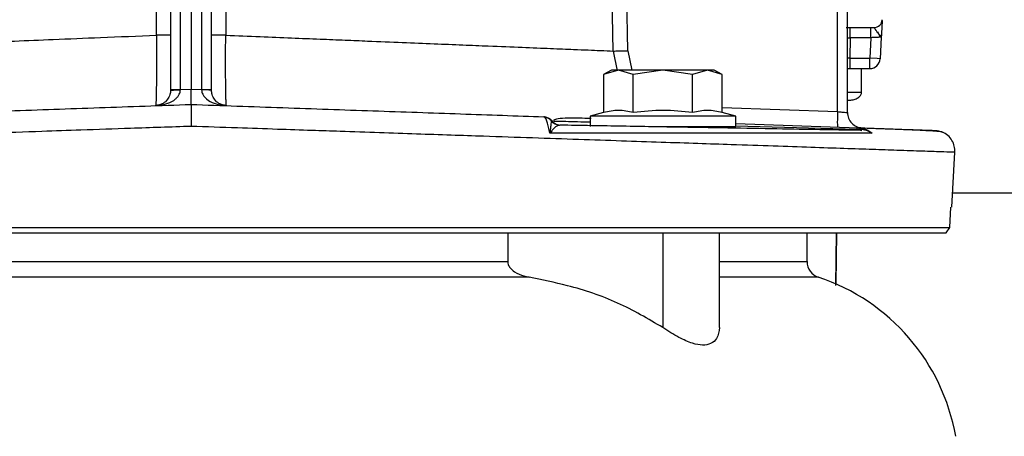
# Model space of a CAD drawing. Header units: inches. Extents: x 144.9 to 238.4, y 214.8 to 247.7.
# Tile 223 of 256: x 177.2709 to 177.5069, y 244.1628 to 244.2627. Entities that reach past the tile are written whole.
import ezdxf

# ---------------------------------------------------------------- set-up
doc = ezdxf.new("R2010")
doc.units = ezdxf.units.IN
doc.header["$LTSCALE"] = 0.25
doc.header["$MEASUREMENT"] = 0
doc.layers.add('ANNOTATIONS', color=1, linetype='Continuous')
doc.layers.add('MOTOR LH', color=7, linetype='Continuous')
doc.styles.add('ARIAL', font='arial.ttf', dxfattribs={"height": 0.09375})
doc.dimstyles.new('STANDARD$0', dxfattribs={"dimtxt": 0.09375, "dimasz": 0.09375, "dimexe": 0.03125, "dimexo": 0.046875, "dimgap": 0.09, "dimtad": 0, "dimtih": 1, "dimtoh": 1, "dimdec": 4, "dimzin": 0, "dimdsep": 46, "dimtxsty": 'ARIAL', "dimcen": 0.09, "dimadec": 0, "dimazin": 0, "dimtfac": 1, "dimtdec": 4, "dimtofl": 0, "dimtmove": 0, "dimatfit": 1, "dimfxl": 1, "dimtolj": 1, "dimtzin": 0, "dimarcsym": 0})

# ---------------------------------------------------------------- blocks, each defined once
blk = doc.blocks.new('*D36')
at = {"layer": 'ANNOTATIONS', "color": 0, "lineweight": -2, "transparency": 16777216}
for p, q in [((176.84546, 244.72107), (176.84546, 245.68737)), ((177.98609, 243.53767), (177.98609, 245.68737)), ((176.93921, 245.65612), (177.13066, 245.65612)), ((177.89234, 245.65612), (177.70088, 245.65612))]:
    blk.add_line(p, q, dxfattribs=at)
at = {"layer": 'ANNOTATIONS', "color": 0, "transparency": 16777216}
for points in [[(176.93921, 245.67174), (176.93921, 245.64049), (176.84546, 245.65612)], [(177.89234, 245.67174), (177.89234, 245.64049), (177.98609, 245.65612)]]:
    blk.add_solid(points, dxfattribs=at)
at = {"layer": 'defpoints', "color": 0, "transparency": 16777216}
for p in [(176.84546, 245.65612), (176.84546, 244.67419), (177.98609, 243.4908)]:
    blk.add_point(p, dxfattribs=at)
at = {"layer": 'ANNOTATIONS', "color": 0, "transparency": 16777216, "insert": (177.41577, 245.65612), "char_height": 0.09375, "attachment_point": 5, "style": 'ARIAL'}
blk.add_mtext('\\A1;18 5/8"', dxfattribs=at)
blk = doc.blocks.new('*D38')
at = {"layer": 'ANNOTATIONS', "color": 0, "lineweight": -2, "transparency": 16777216}
for p, q in [((176.55713, 244.78508), (176.55713, 246.05373)), ((177.98609, 243.53767), (177.98609, 246.05373)), ((176.65088, 246.02248), (177.06726, 246.02248)), ((177.89234, 246.02248), (177.47595, 246.02248))]:
    blk.add_line(p, q, dxfattribs=at)
at = {"layer": 'ANNOTATIONS', "color": 0, "transparency": 16777216}
for points in [[(176.65088, 246.0381), (176.65088, 246.00685), (176.55713, 246.02248)], [(177.89234, 246.0381), (177.89234, 246.00685), (177.98609, 246.02248)]]:
    blk.add_solid(points, dxfattribs=at)
at = {"layer": 'defpoints', "color": 0, "transparency": 16777216}
for p in [(177.98609, 246.02248), (176.55713, 244.73821), (177.98609, 243.4908)]:
    blk.add_point(p, dxfattribs=at)
at = {"layer": 'ANNOTATIONS', "color": 0, "transparency": 16777216, "insert": (177.27161, 246.02248), "char_height": 0.09375, "attachment_point": 5, "style": 'ARIAL'}
blk.add_mtext('\\A1;24""', dxfattribs=at)

msp = doc.modelspace()

# ---------------------------------------------------------------- linework, layer by layer
at = {"layer": 'MOTOR LH'}
for p, q in [((177.4131, 244.25516), (177.41159, 244.34075)), ((177.41664, 244.25522), (177.41514, 244.34081)), ((177.4669, 244.24063), (177.4669, 244.30287)), ((177.46927, 244.24042), (177.46927, 244.30287)), ((177.30704, 244.29734), (177.30704, 244.24575)), ((177.30942, 244.24595), (177.30942, 244.29734)), ((177.31197, 244.29737), (177.31197, 244.24604)), ((177.31451, 244.29734), (177.31451, 244.24595)), ((177.31689, 244.24575), (177.31689, 244.29734)), ((177.30366, 244.25895), (177.30366, 244.27477)), ((177.32028, 244.27066), (177.32028, 244.25895)), ((177.46996, 244.25835), (177.46996, 244.26081)), ((177.47574, 244.2607), (177.47564, 244.26081)), ((177.4772, 244.25844), (177.47652, 244.25973)), ((177.46927, 244.25836), (177.46996, 244.25835)), ((177.46996, 244.25835), (177.46987, 244.25342)), ((177.47491, 244.25835), (177.46996, 244.25835)), ((177.47491, 244.25835), (177.47466, 244.25342)), ((177.47738, 244.25847), (177.47711, 244.2533)), ((177.4131, 244.25516), (177.41411, 244.25042)), ((177.41664, 244.25522), (177.41763, 244.25059)), ((177.30703, 244.25219), (177.30704, 244.25219)), ((177.46987, 244.25342), (177.47466, 244.25342)), ((177.47466, 244.25096), (177.47466, 244.25342)), ((177.47639, 244.25333), (177.47466, 244.25342)), ((177.47711, 244.2533), (177.47639, 244.25333)), ((177.41276, 244.25059), (177.41085, 244.2495)), ((177.41441, 244.25059), (177.41085, 244.2495)), ((177.43736, 244.25059), (177.41276, 244.25059)), ((177.41796, 244.2495), (177.41441, 244.25059)), ((177.42506, 244.25059), (177.41796, 244.2495)), ((177.43216, 244.2495), (177.42506, 244.25059)), ((177.43572, 244.25059), (177.43216, 244.2495)), ((177.43927, 244.2495), (177.43572, 244.25059)), ((177.43927, 244.2495), (177.43736, 244.25059)), ((177.46927, 244.25096), (177.47466, 244.25096)), ((177.47264, 244.2453), (177.47264, 244.25096)), ((177.41085, 244.2495), (177.41085, 244.2404)), ((177.41796, 244.2404), (177.41796, 244.2495)), ((177.43216, 244.2404), (177.43216, 244.2495)), ((177.43927, 244.2404), (177.43927, 244.2495)), ((177.30704, 244.24595), (177.30942, 244.24595)), ((177.30942, 244.24595), (177.31197, 244.24604)), ((177.30942, 244.24583), (177.30942, 244.24595)), ((177.31197, 244.24604), (177.31451, 244.24595)), ((177.31451, 244.24595), (177.31451, 244.24583)), ((177.31451, 244.24595), (177.31689, 244.24595)), ((177.46927, 244.24334), (177.4695, 244.24334)), ((177.41085, 244.2404), (177.40759, 244.23952)), ((177.43927, 244.2416), (177.4669, 244.24063)), ((177.44253, 244.23952), (177.43927, 244.2404)), ((177.39707, 244.23932), (177.39651, 244.2394)), ((177.39651, 244.2394), (177.39652, 244.2394)), ((177.39842, 244.2384), (177.39813, 244.23867)), ((177.3984, 244.23839), (177.3984, 244.2384)), ((177.3984, 244.2384), (177.39842, 244.2384)), ((177.40759, 244.23952), (177.40759, 244.23706)), ((177.44253, 244.23952), (177.40759, 244.23952)), ((177.44253, 244.23706), (177.44253, 244.23952)), ((177.3998, 244.23746), (177.3997, 244.23749)), ((177.39982, 244.23746), (177.39981, 244.23746)), ((177.40033, 244.23739), (177.40007, 244.23732)), ((177.42506, 244.23706), (177.44253, 244.23706)), ((177.44253, 244.23779), (177.47193, 244.23677)), ((177.44253, 244.23722), (177.47157, 244.23646)), ((177.47157, 244.23646), (177.47212, 244.23645)), ((177.47212, 244.23645), (177.47227, 244.23645)), ((177.47244, 244.23615), (177.47271, 244.23612)), ((177.49431, 244.21773), (177.495, 244.23095)), ((177.60484, 244.22107), (177.49448, 244.22107)), ((177.49378, 244.21287), (177.49404, 244.21774)), ((177.13016, 244.21282), (177.49377, 244.21282)), ((177.49293, 244.21159), (177.49377, 244.21282)), ((177.49378, 244.21287), (177.49377, 244.21282)), ((177.38787, 244.21159), (177.38787, 244.20467)), ((177.42506, 244.21159), (177.42506, 244.18885)), ((177.43859, 244.18885), (177.43859, 244.21159)), ((177.4596, 244.20467), (177.4596, 244.21159)), ((177.46646, 244.19895), (177.46668, 244.21159)), ((177.46668, 244.21159), (177.46647, 244.19934)), ((177.23606, 244.20467), (177.38787, 244.20467)), ((177.43859, 244.20467), (177.4596, 244.20467)), ((177.39299, 244.20094), (177.23094, 244.20094)), ((177.4623, 244.20094), (177.43859, 244.20094))]:
    msp.add_line(p, q, dxfattribs=at)
at = {"layer": 'MOTOR LH', "flags": 128}
msp.add_lwpolyline([(177.39809, 244.23876), (177.39824, 244.23861), (177.39842, 244.2384)], dxfattribs=at)
at = {"layer": 'MOTOR LH'}
for centre, radius, start, end in [((177.47564, 244.26277), 0.00197, 270, 356.9998), ((177.47466, 244.25342), 0.00246, 270, 357), ((177.4004, 244.23985), 0.00246, 216.199, 269), ((177.46354, 244.20467), 0.00394, 180, 251.5856), ((177.44675, 244.15425), 0.04921, 10, 71.5856)]:
    msp.add_arc(centre, radius, start, end, dxfattribs=at)
for points, knots in [([(177.4776, 244.26251), (177.47759, 244.26247), (177.47759, 244.26238), (177.47755, 244.26167), (177.47748, 244.26036), (177.47742, 244.25911), (177.47738, 244.25847)], [0, 0, 0, 0, 0.118502, 0.340752, 0.661657, 1, 1, 1, 1]), ([(177.46895, 244.26081), (177.46979, 244.26081), (177.47109, 244.26081), (177.47265, 244.26081), (177.47371, 244.26081), (177.47458, 244.26081), (177.47541, 244.26081), (177.47555, 244.26081), (177.47564, 244.26081)], [0, 0, 0, 0, 0.239443, 0.369658, 0.5, 0.630216, 0.760557, 1, 1, 1, 1]), ([(177.47491, 244.25835), (177.47491, 244.25867), (177.47491, 244.25932), (177.47491, 244.2601), (177.47491, 244.26056), (177.47491, 244.26062), (177.47491, 244.26062)], [0, 0, 0, 0, 0.332308, 0.664615, 0.996923, 1, 1, 1, 1]), ([(177.47564, 244.26081), (177.47568, 244.26077), (177.47576, 244.26071), (177.47589, 244.26037), (177.47606, 244.26014), (177.47612, 244.26007)], [0, 0, 0, 0, 0.4445353, 0.8150482, 1, 1, 1, 1]), ([(177.47612, 244.26007), (177.47625, 244.25987), (177.47654, 244.25944), (177.47707, 244.25901), (177.47735, 244.2587), (177.47737, 244.25855), (177.47738, 244.25847)], [0, 0, 0, 0, 0.2804905, 0.6132734, 0.8027217, 1, 1, 1, 1]), ([(177.21083, 244.25516), (177.21134, 244.25518), (177.21237, 244.25522), (177.21562, 244.25535), (177.21967, 244.25552), (177.22425, 244.25571), (177.229, 244.2559), (177.23448, 244.25612), (177.23982, 244.25634), (177.24475, 244.25654), (177.24908, 244.25672), (177.25374, 244.25691), (177.25873, 244.25711), (177.26405, 244.25733), (177.27075, 244.2576), (177.27945, 244.25796), (177.2908, 244.25842), (177.29918, 244.25877), (177.30366, 244.25895)], [0, 0, 0, 0, 0.082346, 0.165639, 0.249879, 0.310431, 0.37228, 0.435427, 0.49987, 0.538614, 0.578534, 0.619629, 0.6619, 0.705347, 0.749968, 0.820852, 0.904199, 1, 1, 1, 1]), ([(177.30366, 244.25895), (177.30367, 244.25672), (177.30369, 244.25227), (177.30366, 244.2467), (177.30359, 244.24282), (177.30352, 244.24231), (177.30348, 244.24206)], [0, 0, 0, 0, 0.250644, 0.500408, 0.750173, 1, 1, 1, 1]), ([(177.32045, 244.24206), (177.32041, 244.24231), (177.32034, 244.24282), (177.32027, 244.2467), (177.32024, 244.25228), (177.32026, 244.25673), (177.32028, 244.25895)], [0, 0, 0, 0, 0.250079, 0.500069, 0.750043, 1, 1, 1, 1]), ([(177.32028, 244.25895), (177.32304, 244.25884), (177.32835, 244.25862), (177.33589, 244.25831), (177.3427, 244.25803), (177.34875, 244.25779), (177.35539, 244.25751), (177.36256, 244.25722), (177.37018, 244.25691), (177.37705, 244.25663), (177.38422, 244.25634), (177.39141, 244.25604), (177.39824, 244.25577), (177.40482, 244.2555), (177.41048, 244.25527), (177.41223, 244.25519), (177.4131, 244.25516)], [0, 0, 0, 0, 0.0590389, 0.1135767, 0.1636122, 0.2091442, 0.2501716, 0.3166598, 0.3805064, 0.4417108, 0.5002724, 0.585902, 0.6692276, 0.7502489, 0.8761716, 1, 1, 1, 1]), ([(177.47718, 244.25846), (177.47712, 244.25846), (177.47698, 244.25845), (177.47661, 244.25843), (177.4761, 244.25841), (177.47549, 244.25837), (177.47512, 244.25836), (177.47491, 244.25835)], [0, 0, 0, 0, 0.15238, 0.327295, 0.606873, 0.789378, 1, 1, 1, 1]), ([(177.47738, 244.25847), (177.47737, 244.25847), (177.47735, 244.25847), (177.47719, 244.25846), (177.47718, 244.25846)], [0, 0, 0, 0, 0.9482283, 1, 1, 1, 1]), ([(177.4131, 244.25516), (177.41319, 244.25516), (177.41337, 244.25516), (177.4142, 244.25518), (177.41532, 244.2552), (177.4162, 244.25521), (177.41664, 244.25522)], [0, 0, 0, 0, 0.250137, 0.5, 0.749863, 1, 1, 1, 1]), ([(177.46987, 244.25342), (177.46969, 244.25342), (177.46948, 244.25342), (177.46929, 244.25341), (177.46927, 244.25341)], [0, 0, 0, 0, 0.899295, 1, 1, 1, 1]), ([(177.30348, 244.24206), (177.30448, 244.24217), (177.30615, 244.24236), (177.30791, 244.24332), (177.30876, 244.24416), (177.30914, 244.24473), (177.30937, 244.24529), (177.3094, 244.24566), (177.30942, 244.24583)], [0, 0, 0, 0, 0.407907, 0.684114, 0.78334, 0.868932, 0.938412, 1, 1, 1, 1]), ([(177.30704, 244.24575), (177.30704, 244.24557), (177.30702, 244.24521), (177.30689, 244.24465), (177.30667, 244.24409), (177.30616, 244.24326), (177.3051, 244.24233), (177.30409, 244.24216), (177.30348, 244.24206)], [0, 0, 0, 0, 0.0613293, 0.131634, 0.2170341, 0.3158673, 0.5920713, 1, 1, 1, 1]), ([(177.30704, 244.24575), (177.30708, 244.24576), (177.30714, 244.24578), (177.30769, 244.24581), (177.30849, 244.24582), (177.30911, 244.24583), (177.30942, 244.24583)], [0, 0, 0, 0, 0.240569, 0.5, 0.759431, 1, 1, 1, 1]), ([(177.31197, 244.24235), (177.31197, 244.24237), (177.31197, 244.2424), (177.31197, 244.2427), (177.31197, 244.24337), (177.31197, 244.24437), (177.31197, 244.24529), (177.31197, 244.24579), (177.31197, 244.24604)], [0, 0, 0, 0, 0.130441, 0.257434, 0.5, 0.742576, 0.869567, 1, 1, 1, 1]), ([(177.31451, 244.24583), (177.31453, 244.24566), (177.31456, 244.24529), (177.31479, 244.24473), (177.31517, 244.24416), (177.31602, 244.24332), (177.31779, 244.24236), (177.31945, 244.24217), (177.32045, 244.24206)], [0, 0, 0, 0, 0.061331, 0.131634, 0.217034, 0.315867, 0.592071, 1, 1, 1, 1]), ([(177.31689, 244.24575), (177.31685, 244.24576), (177.31679, 244.24578), (177.31624, 244.24581), (177.31544, 244.24582), (177.31482, 244.24583), (177.31451, 244.24583)], [0, 0, 0, 0, 0.240569, 0.5, 0.759431, 1, 1, 1, 1]), ([(177.32045, 244.24206), (177.31984, 244.24216), (177.31883, 244.24233), (177.31777, 244.24326), (177.31726, 244.24409), (177.31704, 244.24465), (177.31691, 244.24521), (177.31689, 244.24557), (177.31689, 244.24575)], [0, 0, 0, 0, 0.4079068, 0.6841144, 0.7833402, 0.8689319, 0.9384135, 1, 1, 1, 1]), ([(177.46927, 244.2453), (177.46944, 244.2453), (177.47069, 244.2453), (177.47215, 244.2453), (177.47248, 244.2453), (177.47264, 244.2453)], [0, 0, 0, 0, 0.070837, 0.535419, 1, 1, 1, 1]), ([(177.4695, 244.24334), (177.46989, 244.24336), (177.4706, 244.24341), (177.47157, 244.24377), (177.47219, 244.24423), (177.47249, 244.24467), (177.47263, 244.24499), (177.47264, 244.24524), (177.47264, 244.24537)], [0, 0, 0, 0, 0.279384, 0.51875, 0.746577, 0.823075, 0.904126, 1, 1, 1, 1]), ([(177.22743, 244.2394), (177.23401, 244.23963), (177.24718, 244.24009), (177.26827, 244.24083), (177.28994, 244.24158), (177.30462, 244.2421), (177.31197, 244.24235)], [0, 0, 0, 0, 0.249985, 0.499983, 0.749988, 1, 1, 1, 1]), ([(177.31197, 244.24235), (177.31197, 244.24229), (177.31197, 244.24218), (177.31197, 244.24152), (177.31197, 244.24088), (177.31197, 244.24008), (177.31197, 244.23904), (177.31196, 244.23805), (177.31197, 244.2374), (177.31197, 244.23724), (177.31197, 244.23719), (177.31197, 244.23718), (177.31197, 244.23717)], [0, 0, 0, 0, 0.237498, 0.366804, 0.499402, 0.611371, 0.749716, 0.936114, 0.982249, 0.994574, 0.998142, 1, 1, 1, 1]), ([(177.31197, 244.24235), (177.31931, 244.2421), (177.33399, 244.24158), (177.35566, 244.24083), (177.37675, 244.24009), (177.38992, 244.23963), (177.39651, 244.2394)], [0, 0, 0, 0, 0.250012, 0.500017, 0.750015, 1, 1, 1, 1]), ([(177.41796, 244.2404), (177.41679, 244.24065), (177.41442, 244.24116), (177.41205, 244.24065), (177.41085, 244.2404)], [0, 0, 0, 0, 0.4952157, 1, 1, 1, 1]), ([(177.43216, 244.2404), (177.42982, 244.24065), (177.42508, 244.24116), (177.42035, 244.24065), (177.41796, 244.2404)], [0, 0, 0, 0, 0.495216, 1, 1, 1, 1]), ([(177.43927, 244.2404), (177.43809, 244.24065), (177.43573, 244.24116), (177.43336, 244.24065), (177.43216, 244.2404)], [0, 0, 0, 0, 0.495216, 1, 1, 1, 1]), ([(177.4669, 244.24063), (177.46709, 244.24062), (177.46745, 244.24058), (177.46804, 244.24053), (177.46866, 244.24048), (177.46917, 244.24043), (177.46924, 244.24043), (177.46927, 244.24042)], [0, 0, 0, 0, 0.152806, 0.287437, 0.501375, 0.757244, 1, 1, 1, 1]), ([(177.39665, 244.23936), (177.39663, 244.23937), (177.39658, 244.23939), (177.39653, 244.2394), (177.39651, 244.2394)], [0, 0, 0, 0, 0.490081, 1, 1, 1, 1]), ([(177.39651, 244.2394), (177.39669, 244.23938), (177.39706, 244.23935), (177.39758, 244.23913), (177.39805, 244.23882), (177.39829, 244.23854), (177.3984, 244.2384)], [0, 0, 0, 0, 0.246777, 0.499998, 0.75322, 1, 1, 1, 1]), ([(177.39799, 244.23547), (177.39788, 244.23597), (177.39766, 244.23697), (177.39735, 244.23818), (177.39701, 244.23904), (177.39677, 244.23925), (177.39665, 244.23936)], [0, 0, 0, 0, 0.254004, 0.509746, 0.757898, 1, 1, 1, 1]), ([(177.39665, 244.23936), (177.39682, 244.23933), (177.39716, 244.23928), (177.39764, 244.23907), (177.39807, 244.23878), (177.39829, 244.23851), (177.3984, 244.23839)], [0, 0, 0, 0, 0.247235, 0.499993, 0.752755, 1, 1, 1, 1]), ([(177.39802, 244.23878), (177.39796, 244.23885), (177.39787, 244.23896), (177.39775, 244.23901), (177.39771, 244.23902)], [0, 0, 0, 0, 0.698898, 1, 1, 1, 1]), ([(177.39799, 244.23547), (177.39804, 244.23573), (177.39812, 244.23623), (177.39822, 244.23702), (177.3983, 244.23774), (177.39836, 244.23826), (177.39838, 244.23834), (177.3984, 244.23839)], [0, 0, 0, 0, 0.158454, 0.30038, 0.552712, 0.781764, 1, 1, 1, 1]), ([(177.39926, 244.23767), (177.39909, 244.23777), (177.39874, 244.23798), (177.39849, 244.23831), (177.39837, 244.23847)], [0, 0, 0, 0, 0.500991, 1, 1, 1, 1]), ([(177.39925, 244.23766), (177.39909, 244.23775), (177.39876, 244.23795), (177.39852, 244.23824), (177.3984, 244.23839)], [0, 0, 0, 0, 0.4933992, 1, 1, 1, 1]), ([(177.40785, 244.23895), (177.40733, 244.23897), (177.40595, 244.23902), (177.40376, 244.23907), (177.40133, 244.23905), (177.39933, 244.23891), (177.39896, 244.23863), (177.39879, 244.2385)], [0, 0, 0, 0, 0.095866, 0.252441, 0.469587, 0.747559, 1, 1, 1, 1]), ([(177.39888, 244.23838), (177.39927, 244.23837), (177.40005, 244.23835), (177.40233, 244.23829), (177.40484, 244.23822), (177.40684, 244.23817), (177.40759, 244.23815)], [0, 0, 0, 0, 0.277156, 0.556054, 0.83339, 1, 1, 1, 1]), ([(177.12893, 244.23095), (177.12923, 244.23096), (177.12982, 244.23098), (177.13466, 244.23115), (177.14163, 244.23138), (177.15007, 244.23167), (177.15916, 244.23198), (177.16993, 244.23235), (177.18112, 244.23273), (177.19226, 244.2331), (177.20305, 244.23347), (177.21493, 244.23388), (177.22792, 244.23432), (177.2405, 244.23474), (177.25254, 244.23515), (177.264, 244.23554), (177.27513, 244.23592), (177.28639, 244.2363), (177.29831, 244.23671), (177.30713, 244.23701), (177.31197, 244.23717)], [0, 0, 0, 0, 0.082565, 0.16585, 0.249858, 0.310309, 0.372121, 0.435294, 0.499831, 0.545953, 0.594018, 0.644029, 0.695986, 0.74989, 0.788665, 0.830349, 0.874944, 0.907916, 0.949601, 1, 1, 1, 1]), ([(177.31197, 244.23717), (177.31567, 244.23705), (177.3226, 244.23681), (177.33226, 244.23648), (177.34047, 244.2362), (177.34862, 244.23593), (177.35701, 244.23564), (177.36589, 244.23534), (177.37419, 244.23506), (177.38351, 244.23474), (177.39376, 244.23439), (177.40481, 244.23402), (177.41509, 244.23367), (177.42461, 244.23334), (177.43338, 244.23305), (177.44243, 244.23274), (177.45159, 244.23243), (177.46061, 244.23212), (177.46855, 244.23185), (177.47541, 244.23162), (177.48183, 244.2314), (177.48745, 244.23121), (177.49179, 244.23106), (177.4945, 244.23097), (177.49484, 244.23096), (177.495, 244.23095)], [0, 0, 0, 0, 0.038615, 0.072327, 0.101138, 0.125048, 0.158765, 0.190844, 0.221286, 0.250092, 0.295144, 0.338844, 0.381193, 0.42219, 0.461836, 0.500132, 0.551871, 0.602737, 0.65273, 0.701851, 0.750102, 0.813187, 0.875864, 0.938134, 1, 1, 1, 1]), ([(177.40007, 244.23732), (177.39997, 244.2373), (177.39969, 244.23725), (177.39918, 244.23686), (177.3986, 244.23624), (177.39818, 244.23571), (177.39799, 244.23547)], [0, 0, 0, 0, 0.172084, 0.477545, 0.770962, 1, 1, 1, 1]), ([(177.40009, 244.23736), (177.39996, 244.23739), (177.39968, 244.23746), (177.39939, 244.23759), (177.39924, 244.23767)], [0, 0, 0, 0, 0.463719, 1, 1, 1, 1]), ([(177.3998, 244.23746), (177.3998, 244.23746), (177.39961, 244.23748), (177.39942, 244.23755), (177.39926, 244.23766), (177.39925, 244.23766)], [0, 0, 0, 0, 0.000966, 0.970538, 1, 1, 1, 1]), ([(177.47253, 244.23613), (177.46975, 244.23618), (177.46419, 244.23627), (177.45393, 244.23645), (177.44239, 244.23665), (177.42952, 244.23688), (177.41556, 244.23712), (177.4054, 244.2373), (177.40033, 244.23739)], [0, 0, 0, 0, 0.166789, 0.333607, 0.500173, 0.666698, 0.83329, 1, 1, 1, 1]), ([(177.47169, 244.23614), (177.47167, 244.23616), (177.47162, 244.23619), (177.47158, 244.23637), (177.47157, 244.23646)], [0, 0, 0, 0, 0.496426, 1, 1, 1, 1]), ([(177.47193, 244.23677), (177.47197, 244.23677), (177.47204, 244.23676), (177.47211, 244.23676), (177.47214, 244.23676)], [0, 0, 0, 0, 0.497996, 1, 1, 1, 1]), ([(177.47193, 244.23677), (177.47473, 244.23667), (177.48034, 244.23647), (177.48594, 244.23628), (177.48959, 244.23615), (177.49004, 244.23614), (177.49026, 244.23613)], [0, 0, 0, 0, 0.250012, 0.500016, 0.750009, 1, 1, 1, 1]), ([(177.47212, 244.23645), (177.47209, 244.23654), (177.47203, 244.23672), (177.47196, 244.23675), (177.47193, 244.23677)], [0, 0, 0, 0, 0.5, 1, 1, 1, 1]), ([(177.47214, 244.23676), (177.4727, 244.23667), (177.47383, 244.2365), (177.47475, 244.23581), (177.47522, 244.23546)], [0, 0, 0, 0, 0.488515, 1, 1, 1, 1]), ([(177.47214, 244.23676), (177.47217, 244.23674), (177.47222, 244.2367), (177.47225, 244.23653), (177.47227, 244.23645)], [0, 0, 0, 0, 0.499997, 1, 1, 1, 1]), ([(177.47227, 244.23645), (177.47231, 244.23635), (177.47239, 244.23617), (177.47248, 244.23614), (177.47253, 244.23613)], [0, 0, 0, 0, 0.502956, 1, 1, 1, 1]), ([(177.47227, 244.23645), (177.47277, 244.23639), (177.47383, 244.23629), (177.47474, 244.23574), (177.47522, 244.23546)], [0, 0, 0, 0, 0.477775, 1, 1, 1, 1]), ([(177.49204, 244.23573), (177.49182, 244.23577), (177.49139, 244.23586), (177.48943, 244.23599), (177.48697, 244.23612), (177.48426, 244.23624), (177.48158, 244.23635), (177.47902, 244.23644), (177.47631, 244.23653), (177.47434, 244.2366), (177.473, 244.23665), (177.47278, 244.23666)], [0, 0, 0, 0, 0.18697, 0.353163, 0.498684, 0.623624, 0.72805, 0.814303, 0.898496, 0.983743, 1, 1, 1, 1]), ([(177.49022, 244.23613), (177.49052, 244.23611), (177.49115, 244.23606), (177.49174, 244.23584), (177.49204, 244.23573)], [0, 0, 0, 0, 0.485373, 1, 1, 1, 1]), ([(177.495, 244.23095), (177.49499, 244.23142), (177.49496, 244.23239), (177.49437, 244.23377), (177.4934, 244.23499), (177.49249, 244.23548), (177.49204, 244.23573)], [0, 0, 0, 0, 0.2334485, 0.4851053, 0.7445494, 1, 1, 1, 1]), ([(177.47522, 244.23546), (177.47238, 244.23546), (177.46668, 244.23546), (177.45587, 244.23546), (177.44352, 244.23546), (177.42961, 244.23546), (177.41449, 244.23547), (177.4035, 244.23547), (177.39799, 244.23547)], [0, 0, 0, 0, 0.165493, 0.332096, 0.500002, 0.667699, 0.833802, 1, 1, 1, 1]), ([(177.38787, 244.20467), (177.3879, 244.20443), (177.38796, 244.20389), (177.38851, 244.20301), (177.38973, 244.20198), (177.39134, 244.20129), (177.39257, 244.20103), (177.39299, 244.20094)], [0, 0, 0, 0, 0.10734, 0.239381, 0.443188, 0.809211, 1, 1, 1, 1]), ([(177.42506, 244.18885), (177.4215, 244.19094), (177.41428, 244.1952), (177.40328, 244.19883), (177.39606, 244.20031), (177.39299, 244.20094)], [0, 0, 0, 0, 0.358332, 0.727459, 1, 1, 1, 1]), ([(177.43859, 244.18885), (177.43848, 244.18793), (177.43827, 244.18636), (177.43667, 244.18493), (177.43462, 244.18452), (177.43197, 244.18502), (177.42868, 244.1865), (177.42633, 244.18802), (177.42506, 244.18885)], [0, 0, 0, 0, 0.21758, 0.374081, 0.505839, 0.637716, 0.804227, 1, 1, 1, 1])]:
    msp.add_open_spline(points, degree=3, knots=knots, dxfattribs=at)
for points in [[(177.30704, 244.25901), (177.30699, 244.25901), (177.3069, 244.25899), (177.30612, 244.25897), (177.30501, 244.25895), (177.30411, 244.25895), (177.30366, 244.25895)], [(177.32028, 244.25895), (177.31982, 244.25895), (177.31892, 244.25895), (177.31781, 244.25897), (177.31704, 244.25899), (177.31694, 244.25901), (177.31689, 244.25901)], [(177.46987, 244.25342), (177.46987, 244.2531), (177.46987, 244.25246), (177.46987, 244.25164), (177.46987, 244.25107), (177.46987, 244.251), (177.46987, 244.25096)], [(177.4669, 244.24063), (177.46689, 244.24015), (177.46686, 244.23918), (177.46684, 244.23796), (177.46686, 244.23711), (177.46689, 244.237), (177.4669, 244.23694)], [(177.46927, 244.24042), (177.46933, 244.23995), (177.46943, 244.23901), (177.47025, 244.2378), (177.47142, 244.23694), (177.47237, 244.23681), (177.47284, 244.23674)], [(177.47149, 244.23678), (177.4715, 244.23677), (177.47153, 244.23674), (177.47155, 244.23656), (177.47157, 244.23646)], [(177.131, 244.21159), (177.13173, 244.21159), (177.13319, 244.21159), (177.13898, 244.21159), (177.14731, 244.21159), (177.1583, 244.21159), (177.1717, 244.21159), (177.18733, 244.21159), (177.20494, 244.21159), (177.22424, 244.21159), (177.24492, 244.21159), (177.26667, 244.21159), (177.28914, 244.21159), (177.31197, 244.21159), (177.33479, 244.21159), (177.35726, 244.21159), (177.37901, 244.21159), (177.3997, 244.21159), (177.41899, 244.21159), (177.4366, 244.21159), (177.45223, 244.21159), (177.46563, 244.21159), (177.47662, 244.21159), (177.48495, 244.21159), (177.49074, 244.21159), (177.4922, 244.21159), (177.49293, 244.21159)]]:
    msp.add_open_spline(points, degree=3, dxfattribs=at)

# ---------------------------------------------------------------- dimensions: what is measured, and where the dimension line sits
at = {"layer": 'ANNOTATIONS'}
for base, p1, p2, text, picture, middle in [((177.98609, 246.02248), (176.55713, 244.73821), (177.98609, 243.4908), '24""', '*D38', (177.27161, 246.02248)), ((176.84546, 245.65612), (177.98609, 243.4908), (176.84546, 244.67419), '18 5/8"', '*D36', (177.41577, 245.65612))]:
    dim = msp.add_linear_dim(base=base, p1=p1, p2=p2, text=text, dimstyle='STANDARD$0', dxfattribs=at)
    dim.commit()
    dim.dimension.update_dxf_attribs({"geometry": picture, "text_midpoint": middle, "dimtype": 160})

doc.saveas('drawing.dxf')
